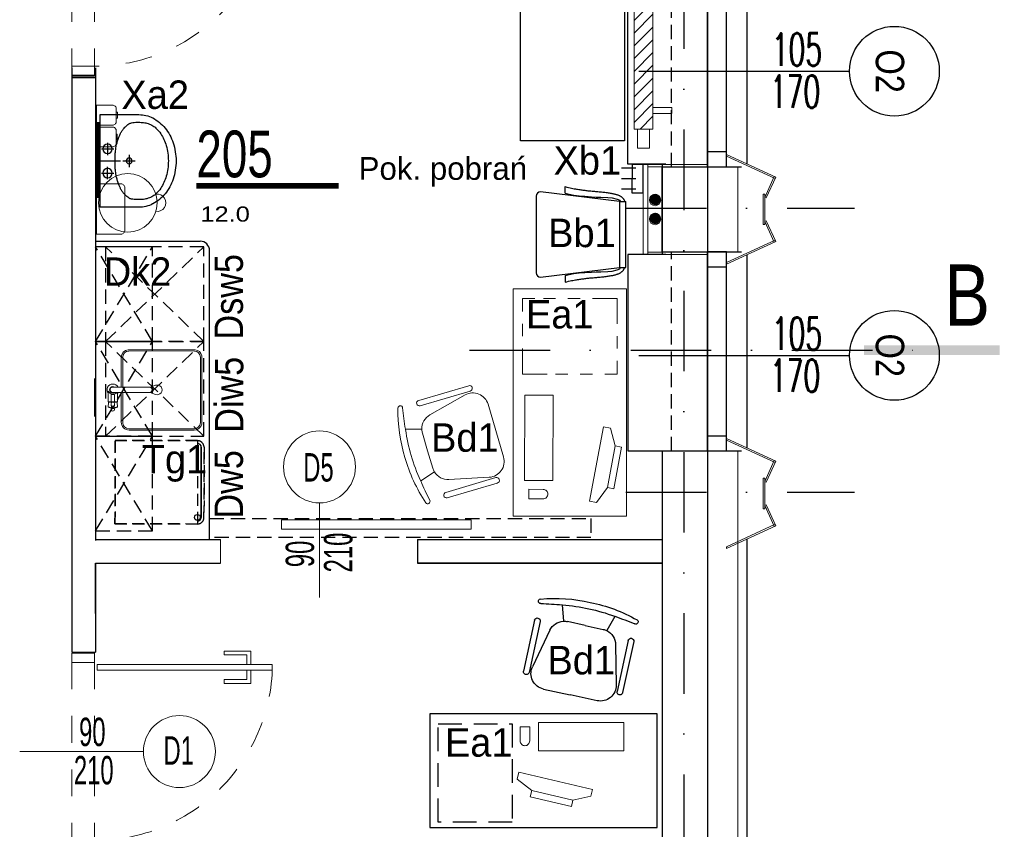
# Model space of a CAD drawing. Header units: millimetres. Extents: x 14495 to 271441, y -21035 to 2232.
# Tile 180 of 227: x 87699 to 88219, y -3512 to -3085. Entities that reach past the tile are written whole.
import ezdxf
from ezdxf.enums import TextEntityAlignment as Align

# ---------------------------------------------------------------- set-up
doc = ezdxf.new("R2010")
doc.units = ezdxf.units.MM
for name, pattern in [('0921-PX-TE-20-60$0$0921-X-AR-20-00-FA$0$DASHED2', [0.375, 0.25, -0.125]), ('0921-X-AR-20-00-FA$0$DASHED2', [0.375, 0.25, -0.125]), ('DASHDOT', [1, 0.5, -0.25, 0, -0.25]), ('DASHED', [28.222222, 14.111111, -14.111111]), ('HIDDENX2', [0.75, 0.5, -0.25]), ('KRESKOWA2', [0.375, 0.25, -0.125])]:
    doc.linetypes.add(name, pattern=pattern)
for name, color, linetype in [('-- TECH  SYMBOLE', 1, 'Continuous'), ('-- TECH WYPOSAŻENIE', 2, 'Continuous'), ('-TECH SANITARNA', 1, 'Continuous'), ('-TECH Wyp-meble', 1, 'Continuous'), ('_1_cienkie', 251, 'Continuous'), ('_urządzenia_sanit', 1, 'Continuous'), ('a-bloki-drzwi', 52, 'Continuous'), ('a-cienka', 8, 'Continuous'), ('A-POW-NR', 1, 'Continuous'), ('A_bloki-drzwi', 1, 'Continuous'), ('A_BLOKI_KÓŁKO', 1, 'Continuous'), ('A_BLOKI_OPIS', 1, 'Continuous'), ('A_grzejniki', 34, 'Continuous'), ('A_L przerywana', 251, 'HIDDENX2'), ('A_L_CIENSZA', 9, 'Continuous'), ('A_Lwidok', 1, 'Continuous'), ('A_okładzina HPL', 37, 'Continuous'), ('A_OSIE', 252, 'DASHDOT'), ('A_PROJEKTOWANE', 3, 'Continuous'), ('A_SC_DZIAlOWE', 4, 'Continuous'), ('SC-PROJEKT', 3, 'Continuous'), ('TECH Meble', 1, 'Continuous'), ('TECH Sprzęt', 1, 'Continuous')]:
    doc.layers.add(name, color=color, linetype=linetype)
for name, color, linetype, lineweight in [('0-c.o.-grzejniki', 34, 'Continuous', 9), ('03', 2, 'Continuous', 13), ('A-DOOR-IDEN', 1, 'Continuous', 18), ('A_L_CIENKA', 251, 'Continuous', 5), ('A_obudowy G-K', 31, 'Continuous', 0), ('A_solid', 252, 'Continuous', 0), ('A_Stolarka_drzwi', 1, 'Continuous', 9), ('M_drzwi', 1, 'Continuous', 5), ('P-SANR-FIXT', 2, 'Continuous', 9), ('SAN_Przewody powrotne CO na rzucie', 180, 'Continuous', 40), ('SAN_Przewody zasilające CO na rzucie', 20, 'Continuous', 40), ('TECH Wyp-meble', 1, 'Continuous', 15)]:
    doc.layers.add(name, color=color, linetype=linetype, lineweight=lineweight)
doc.layers.add('A-POW', color=2, linetype='Continuous', plot=False)
doc.styles.add('arial-tab', font='arial.ttf')
doc.styles.add('ARIAL1_2', font='arial.ttf', dxfattribs={"width": 1.2})
doc.styles.add('arialce', font='ARIALN.TTF')
doc.styles.add('cent', font='swissel.ttf')
doc.styles.add('cg', font='GOTHIC.TTF')
doc.styles.add('ROMANS', font='romans', dxfattribs={"width": 0.6})
doc.styles.add('switz721ltexbt', font='swissel.ttf')

# ---------------------------------------------------------------- blocks, each defined once
blk = doc.blocks.new('OSS2')
at = {"linetype": 'Continuous', "const_width": 5}
blk.add_lwpolyline([(-71.57, 0), (0, 0)], dxfattribs=at)
at = {"style": 'cent'}
blk.add_attdef('01', (-80.01, 12.93), '', height=32.4, dxfattribs=at)
blk = doc.blocks.new('DRZWI Z OSCIEZNICA NIEOKALAJACA 90')
at = {"linetype": 'DASHED'}
for p, q in [((-12, 5), (-12, 99)), ((0, 5), (0, 99))]:
    blk.add_line(p, q, dxfattribs=at)
at = {"ltscale": 0.05}
blk.add_line((-39.5, 52), (25.59, 52), dxfattribs=at)
for points in [[(-12, 99), (-12, 104), (0, 104), (0, 99)], [(93.91, 9.01), (1.43, 9.01), (1.43, 6.01), (93.91, 6.01)], [(-12, 0), (-12, 5), (0, 5), (0, 0)]]:
    blk.add_lwpolyline(points, close=True)
for points in [[(82.48, 9.01), (82.48, 16.01), (68.48, 16.01), (68.48, 14.01), (80.48, 14.01), (80.48, 9.01)], [(82.48, 6.01), (82.48, -0.99), (68.48, -0.99), (68.48, 1.01), (80.48, 1.01), (80.48, 6.01)]]:
    blk.add_lwpolyline(points)
at = {"linetype": 'DASHED'}
blk.add_arc((0, 5), 94, 2.4475, 90, dxfattribs=at)
blk = doc.blocks.new('fghsdx')
at = {"lineweight": 0}
for p, q in [((-37.08, -19.4), (-25.08, 6.6)), ((-36.19, -19.4), (-24.35, 6.26)), ((-14.42, 0.8), (-25.41, 5.87)), ((-14.08, 1.53), (-25.08, 6.6)), ((-2.07, 1.53), (8.92, 6.6)), ((-1.73, 0.8), (9.26, 5.87)), ((20.04, -19.4), (8.2, 6.26)), ((20.92, -19.4), (8.92, 6.6)), ((-16.15, 0.8), (0, 0.8)), ((-16.15, 0.8), (-16.15, 0)), ((-16.15, 0), (0, 0)), ((-14.42, 0.8), (-14.08, 1.53)), ((-1.73, 0.8), (-2.07, 1.53)), ((0, 0.8), (0, 0)), ((-37.08, -19.4), (-36.19, -19.4)), ((20.92, -19.4), (20.04, -19.4))]:
    blk.add_line(p, q, dxfattribs=at)
blk = doc.blocks.new('HJTS')
at = {"color": 8}
blk.add_line((0, 0), (0, 111.34), dxfattribs=at)
at = {"layer": 'A_BLOKI_KÓŁKO', "ltscale": 0.04}
blk.add_circle((0, 135.04), 23.7, dxfattribs=at)
at = {"layer": 'A_BLOKI_OPIS', "style": 'ROMANS'}
for tag, height, width, p in [('O', 20.59, 0.5, (-0.05, 135.67)), ('100', 17.16, 0.6, (-11.49, 86.54)), ('200', 17.16, 0.6, (10.76, 86.54))]:
    blk.add_attdef(tag, text='', height=height, rotation=90, dxfattribs=dict(at, width=width)).set_placement(p, align=Align.MIDDLE)
blk = doc.blocks.new('SSCVCFDSS')
blk.add_line((0, 50.02), (0, 0))
blk.add_circle((0, -19), 19)
at = {"style": 'ROMANS', "text_generation_flag": 4, "width": 0.6}
blk.add_attdef('FD1-8', text='', height=13, rotation=270, dxfattribs=at).set_placement((6.15, 55.19), align=Align.RIGHT)
for tag, p in [('200', (8.16, 25.47)), ('90', (-8.71, 25.47))]:
    blk.add_attdef(tag, text='', height=13, rotation=270, dxfattribs=at).set_placement(p, align=Align.MIDDLE)
blk.add_attdef('AL6C', text='', height=13, dxfattribs=at).set_placement((-0.56, -18.64), align=Align.MIDDLE)
blk = doc.blocks.new('umywalka')
at = {"layer": '_urządzenia_sanit', "color": 2, "linetype": 'Continuous'}
for p, q in [((331482.45, 871398.51), (331462.04, 871398.51)), ((331462.04, 871398.51), (331462.04, 871349.58)), ((331465.93, 871383.65), (331465.93, 871377.19)), ((331462.7, 871380.42), (331469.16, 871380.42)), ((331460.8, 871374.04), (331472.71, 871374.04)), ((331474.04, 871374.04), (331480.5, 871374.04)), ((331477.27, 871370.82), (331477.27, 871377.27)), ((331462.7, 871367.67), (331469.16, 871367.67)), ((331465.93, 871364.44), (331465.93, 871370.9)), ((331462.04, 871349.58), (331482.45, 871349.58))]:
    blk.add_line(p, q, dxfattribs=at)
for centre, radius in [((331465.93, 871380.42), 2.5), ((331477.27, 871374.04), 1.5), ((331465.93, 871367.67), 2.5)]:
    blk.add_circle(centre, radius, dxfattribs=at)
for centre, radius, start, end in [((331482.45, 871382.64), 15.87, 62.6911, 90), ((331483.15, 871384.46), 10.92, 123.1945, 130.0998), ((331479.37, 871390.23), 4.02, 111.7985, 123.1945), ((331479.17, 871390.73), 3.48, 101.2008, 111.7985), ((331482.2, 871375.47), 19.04, 96.6753, 101.2008), ((331481.63, 871380.31), 14.16, 90.0044, 96.6753), ((331481.63, 871356.57), 37.9, 85.928, 90.0044), ((331483.49, 871382.66), 11.75, 74.208, 85.928), ((331482.48, 871379.1), 15.45, 63.9928, 74.208), ((331480.31, 871378.49), 20.54, 38.7372, 62.6911), ((331501.13, 871375.75), 31.17, 156.6022, 159.7511), ((331481.83, 871384.1), 10.15, 148.384, 156.6022), ((331485.96, 871381.56), 14.99, 141.6243, 148.384), ((331483.43, 871383.56), 11.77, 135.4467, 141.6243), ((331486.24, 871380.79), 15.71, 130.0998, 135.4467), ((331485.42, 871385.12), 8.75, 46.1924, 63.9928), ((331478.68, 871378.1), 18.48, 33.9688, 46.1924), ((331476.09, 871376.35), 21.61, 24.7806, 33.9688), ((331476.95, 871375.8), 24.84, 18.3811, 38.7372), ((331540.18, 871362.69), 72.36, 162.3793, 163.9666), ((331513.86, 871371.05), 44.74, 159.7511, 162.3793), ((331475.72, 871376.18), 22.01, 15.6775, 24.7806), ((331471.67, 871374.04), 30.41, 0, 18.3811), ((331496.08, 871375.82), 26.18, 173.7185, 177.7403), ((331844.52, 871337.47), 376.71, 173.2621, 173.7185), ((331473.33, 871381.32), 2.94, 168.0964, 173.2621), ((331480.91, 871379.72), 10.69, 163.9666, 168.0964), ((331468.42, 871374.13), 29.6, 7.7962, 15.6775), ((331467.78, 871374.04), 30.24, 0, 7.7962), ((331531.1, 871374.44), 61.22, 177.7403, 180.3698), ((331531.1, 871373.65), 61.22, 179.6302, 182.2597), ((331467.78, 871374.04), 30.24, 352.2038, 0), ((331471.67, 871374.04), 30.41, 341.6189, 0), ((331496.08, 871372.27), 26.18, 182.2597, 186.2815), ((331844.52, 871410.62), 376.71, 186.2815, 186.7379), ((331468.42, 871373.96), 29.6, 344.3225, 352.2038), ((331473.33, 871366.77), 2.94, 186.7379, 191.9036), ((331480.91, 871368.37), 10.69, 191.9036, 196.0334), ((331540.18, 871385.4), 72.36, 196.0334, 197.6207), ((331513.86, 871377.04), 44.74, 197.6207, 200.2489), ((331476.09, 871371.74), 21.61, 326.0312, 335.2194), ((331475.72, 871371.91), 22.01, 335.2194, 344.3225), ((331476.95, 871372.29), 24.84, 321.2628, 341.6189), ((331501.13, 871372.34), 31.17, 200.2489, 203.3978), ((331481.83, 871363.99), 10.15, 203.3978, 211.616), ((331485.96, 871366.53), 14.99, 211.616, 218.3757), ((331483.43, 871364.53), 11.77, 218.3757, 224.5533), ((331478.68, 871369.99), 18.48, 313.8076, 326.0312), ((331486.24, 871367.3), 15.71, 224.5533, 229.9002), ((331483.15, 871363.63), 10.92, 229.9002, 236.8055), ((331479.37, 871357.86), 4.02, 236.8055, 248.2015), ((331479.17, 871357.36), 3.48, 248.2015, 258.7992), ((331482.2, 871372.62), 19.04, 258.7992, 263.3247), ((331481.63, 871367.78), 14.16, 263.3247, 269.9956), ((331481.63, 871391.52), 37.9, 269.9956, 274.072), ((331483.49, 871365.43), 11.75, 274.072, 285.792), ((331482.48, 871368.99), 15.45, 285.792, 296.0072), ((331485.42, 871362.97), 8.75, 296.0072, 313.8076), ((331480.31, 871369.6), 20.54, 297.3089, 321.2628), ((331482.45, 871365.45), 15.87, 270, 297.3089)]:
    blk.add_arc(centre, radius, start, end, dxfattribs=at)
blk = doc.blocks.new('Sink-Top_Mount-Kitchen-All_in_One-KOHLER-Verse-K-RH28176 - NA-Stainless Steel-2198421-PW_K0')
at = {"layer": 'P-SANR-FIXT'}
for p, q in [((1.9, 28.2), (0.66, 28.2)), ((6.2, 28.2), (1.9, 28.2)), ((6.2, 28.2), (1.9, 28.2)), ((2.75, 26.59), (6.2, 26.59)), ((6.26, 28.04), (6.26, 28.14)), ((6.26, 28.04), (6.26, 28.14)), ((6.56, 27.9), (6.26, 28.04)), ((6.26, 28.04), (6.56, 27.9)), ((6.26, 23.44), (6.26, 28.04)), ((6.56, 28.04), (6.56, 27.9)), ((6.56, 27.9), (6.56, 28.04)), ((6.56, 23.58), (6.56, 27.9)), ((9.05, 28.14), (6.61, 28.1)), ((6.61, 28.1), (9.05, 28.14)), ((8.67, 25.31), (8.67, 26.18)), ((9.54, 26.51), (8.89, 26.39)), ((10.27, 26.63), (9.54, 26.51)), ((10.27, 26.63), (9.54, 26.51)), ((9.81, 26.38), (9.81, 25.09)), ((9.88, 26.5), (10.14, 26.61)), ((-17.09, 21.31), (-1.4, 21.31)), ((-1.4, 22.98), (-1.4, 25.74)), ((-1.4, 22.98), (-1.4, 5.99)), ((1.41, 22.98), (1.41, 25.63)), ((1.41, 5.98), (1.41, 22.98)), ((1.41, 21.31), (17.09, 21.31)), ((1.9, 23.29), (6.2, 23.29)), ((2.75, 24.89), (6.2, 24.89)), ((6.26, 23.44), (6.56, 23.58)), ((6.26, 23.35), (6.26, 23.44)), ((6.56, 23.58), (6.56, 23.44)), ((6.61, 23.39), (9.05, 23.35)), ((9.54, 24.98), (8.89, 25.09)), ((9.54, 24.98), (10.36, 24.84)), ((10.36, 24.84), (9.54, 24.98)), ((9.88, 24.98), (10.14, 24.87)), ((-21.21, 17.66), (-21.21, -17.66)), ((-20.52, 17.32), (-20.52, -17.32)), ((-17.34, 20.49), (-1.4, 20.49)), ((17.34, 20.49), (1.41, 20.49)), ((20.52, 17.32), (20.52, -17.32)), ((21.24, 17.15), (21.24, -17.15)), ((-1.4, 5.99), (-2.41, 3.21)), ((2.41, 3.21), (1.41, 5.98)), ((-17.34, -20.49), (17.34, -20.49)), ((-18.02, -21.2), (18.02, -21.2))]:
    blk.add_line(p, q, dxfattribs=at)
for centre, radius, start, end in [((0.01, 25.74), 3.1, 52.3561, 242.9065), ((0.01, 25.74), 3.1, 52.3561, 242.9065), ((0.01, 25.74), 1.74, 323.2478, 215.9549), ((0, 25.74), 1.41, 355.4368, 180), ((-0.19, 25.74), 2.6, 307.8866, 70.8028), ((6.2, 28.14), 0.0595, 0, 90), ((6.2, 28.14), 0.0595, 0, 90), ((6.06, 26.46), 0.196, 346.1171, 44.3003), ((6.62, 28.04), 0.0568, 91.0001, 180), ((6.62, 28.04), 0.0568, 91.0001, 180), ((6.79, 26.34), 0.228, 139.824, 187.5734), ((23.03, -242.25), 269.24, 93.1404, 93.4966), ((8.81, 26.2), 0.15, 130.7216, 188.3589), ((8.95, 26.03), 0.364, 100, 130.7216), ((9.96, 26.38), 0.142, 121.5021, 180), ((10.35, 25.74), 0.9, 270.5499, 95.556), ((10.35, 25.74), 0.9, 270.5499, 95.556), ((-17.09, 17.15), 4.16, 90, 173.0533), ((0.01, 25.74), 3.1, 296.7952, 307.6439), ((6.06, 25.03), 0.196, 315.6997, 13.8829), ((6.2, 23.35), 0.0595, 270, 360), ((6.79, 25.14), 0.228, 172.4266, 220.176), ((6.62, 23.44), 0.0568, 180, 268.9999), ((8.01, 34.63), 9.74, 261.7524, 271.6107), ((8.81, 25.29), 0.15, 171.6411, 229.2784), ((8.95, 25.45), 0.364, 229.2784, 260), ((9.93, 25.09), 0.12, 180, 244.398), ((17.09, 17.15), 4.16, 360, 90), ((-17.34, 17.32), 3.17, 90, 180), ((17.34, 17.32), 3.17, 0, 90), ((0, 2.33), 2.57, 160, 20), ((-17.09, -17.15), 4.16, 186.9467, 257.0598), ((-17.34, -17.32), 3.18, 180, 270), ((17.34, -17.32), 3.17, 270, 360), ((17.09, -17.15), 4.16, 282.9402, 0)]:
    blk.add_arc(centre, radius, start, end, dxfattribs=at)
for centre, major_axis, ratio, start_param, end_param in [((9.04, 25.73), (0, 2.42), 0.113203, 5.594218, 6.231005), ((0, 5.79), (1.41, 0), 0.945181, 2.930002, 6.494496), ((0, 6.35), (1.41, 0), 0.941223, 3.210567, 6.283185)]:
    blk.add_ellipse(centre, major_axis=major_axis, ratio=ratio, start_param=start_param, end_param=end_param, dxfattribs=at)
for points, knots in [([(2.45, 25.74), (2.45, 25.78), (2.45, 25.86), (2.46, 25.96), (2.47, 26.05), (2.47, 26.11), (2.48, 26.16), (2.49, 26.2), (2.49, 26.23), (2.5, 26.26), (2.51, 26.3), (2.52, 26.35), (2.54, 26.39), (2.55, 26.43), (2.57, 26.45), (2.59, 26.47), (2.61, 26.5), (2.65, 26.53), (2.69, 26.57), (2.73, 26.58), (2.75, 26.59)], [0, 0, 0, 0, 0.125, 0.25, 0.3125, 0.375, 0.4375, 0.46875, 0.5, 0.53125, 0.5625, 0.625, 0.6875, 0.71875, 0.75, 0.78125, 0.8125, 0.875, 0.9375, 1, 1, 1, 1]), ([(8.28, 26.59), (8.3, 26.58), (8.34, 26.56), (8.39, 26.53), (8.42, 26.5), (8.44, 26.47), (8.46, 26.45), (8.47, 26.42), (8.48, 26.39), (8.5, 26.34), (8.51, 26.29), (8.52, 26.25), (8.52, 26.22), (8.53, 26.19), (8.54, 26.15), (8.54, 26.1), (8.55, 26.04), (8.55, 25.96), (8.56, 25.86), (8.56, 25.78), (8.56, 25.74)], [-1, -1, -1, -1, -0.9375, -0.875, -0.8125, -0.78125, -0.75, -0.71875, -0.6875, -0.625, -0.5625, -0.53125, -0.5, -0.46875, -0.4375, -0.375, -0.3125, -0.25, -0.125, 0, 0, 0, 0]), ([(9.54, 26.51), (9.53, 26.56), (9.5, 26.67), (9.46, 26.79), (9.43, 26.89), (9.41, 26.96), (9.38, 27.03), (9.36, 27.09), (9.35, 27.14), (9.33, 27.18), (9.31, 27.24), (9.29, 27.3), (9.27, 27.36), (9.25, 27.42), (9.23, 27.5), (9.22, 27.55), (9.21, 27.59)], [0, 0, 0, 0, 0.125, 0.25, 0.3125, 0.375, 0.4375, 0.5, 0.53125, 0.5625, 0.625, 0.6875, 0.75, 0.8125, 0.875, 1, 1, 1, 1]), ([(2.45, 25.74), (2.45, 25.7), (2.45, 25.62), (2.46, 25.52), (2.47, 25.44), (2.47, 25.38), (2.48, 25.33), (2.49, 25.29), (2.49, 25.26), (2.5, 25.23), (2.51, 25.19), (2.52, 25.14), (2.54, 25.09), (2.55, 25.06), (2.57, 25.03), (2.59, 25.01), (2.61, 24.98), (2.65, 24.95), (2.69, 24.92), (2.73, 24.9), (2.75, 24.89)], [0, 0, 0, 0, 0.125, 0.25, 0.3125, 0.375, 0.4375, 0.46875, 0.5, 0.53125, 0.5625, 0.625, 0.6875, 0.71875, 0.75, 0.78125, 0.8125, 0.875, 0.9375, 1, 1, 1, 1]), ([(8.28, 24.9), (8.3, 24.9), (8.34, 24.92), (8.39, 24.95), (8.42, 24.99), (8.44, 25.01), (8.46, 25.04), (8.47, 25.06), (8.48, 25.09), (8.5, 25.14), (8.51, 25.19), (8.52, 25.23), (8.52, 25.26), (8.53, 25.29), (8.54, 25.33), (8.54, 25.38), (8.55, 25.44), (8.55, 25.52), (8.56, 25.62), (8.56, 25.7), (8.56, 25.74)], [-1, -1, -1, -1, -0.9375, -0.875, -0.8125, -0.78125, -0.75, -0.71875, -0.6875, -0.625, -0.5625, -0.53125, -0.5, -0.46875, -0.4375, -0.375, -0.3125, -0.25, -0.125, 0, 0, 0, 0]), ([(9.21, 23.89), (9.22, 23.93), (9.23, 23.98), (9.25, 24.06), (9.27, 24.12), (9.29, 24.18), (9.31, 24.25), (9.33, 24.3), (9.35, 24.35), (9.36, 24.39), (9.38, 24.45), (9.41, 24.52), (9.43, 24.59), (9.46, 24.69), (9.5, 24.82), (9.53, 24.92), (9.54, 24.98)], [0, 0, 0, 0, 0.125, 0.1875, 0.25, 0.3125, 0.375, 0.4375, 0.46875, 0.5, 0.5625, 0.625, 0.6875, 0.75, 0.875, 1, 1, 1, 1])]:
    blk.add_open_spline(points, degree=3, knots=knots, dxfattribs=at)
for points in [[(9.21, 27.59), (9.21, 27.64), (9.19, 27.73), (9.17, 27.84), (9.15, 27.94), (9.13, 28.02), (9.1, 28.08), (9.08, 28.12), (9.06, 28.13), (9.05, 28.14)], [(9.54, 26.51), (9.51, 26.65), (9.43, 26.92), (9.29, 27.29), (9.23, 27.49), (9.21, 27.59)], [(9.05, 23.35), (9.06, 23.35), (9.08, 23.36), (9.1, 23.4), (9.13, 23.47), (9.15, 23.54), (9.17, 23.64), (9.19, 23.76), (9.21, 23.85), (9.21, 23.89)], [(9.54, 24.98), (9.51, 24.83), (9.43, 24.56), (9.29, 24.2), (9.23, 23.99), (9.21, 23.89)]]:
    blk.add_open_spline(points, degree=3, dxfattribs=at)
blk = doc.blocks.new('mjkk')
at = {"layer": '0-c.o.-grzejniki'}
h = blk.add_hatch(dxfattribs=at)
h.set_pattern_fill('ANSI31', color=256, scale=1.5, angle=-90.0161, style=0)
h.set_pattern_definition([(-135.016127, (-172292.014, 132455.0023), (-3.36664804, 3.36854379), [])])
h.paths.add_polyline_path([(-9.98, -80), (-0.01, -80), (0, 0), (-9.98, 0)])
blk.add_lwpolyline([(-9.98, -80), (-9.98, 0), (0, 0), (-0.01, -80)], close=True, dxfattribs=at)
at = {"layer": '0-c.o.-grzejniki', "ltscale": 2}
for points in [[(10.03, -11.37), (10.03, -8.26), (0.02, -8.26), (0.02, -11.37)], [(10.03, -68.63), (10.03, -71.74), (0.02, -71.74), (0.02, -68.63)], [(-1.75, -80), (-1.75, -90), (-8.23, -90), (-8.23, -80)]]:
    blk.add_lwpolyline(points, close=True, dxfattribs=at)
blk = doc.blocks.new('POW')
at = {"const_width": 5}
blk.add_lwpolyline([(125.32, 0), (0, 0)], dxfattribs=at)
at = {"style": 'switz721ltexbt'}
blk.add_attdef('001', (-1.78, 12.35), '', height=41.18, dxfattribs=at)
blk = doc.blocks.new('FOTEL do BIURKA')
at = {"color": 2}
for p, q in [((-14.27, 8.03), (-11.71, -0.26)), ((14.27, 8.03), (11.71, -0.26)), ((0, 0), (-9.66, 0)), ((0, 0), (9.66, 0)), ((-17.78, -6.45), (-22.62, -27.28)), ((17.78, -6.45), (22.62, -27.28)), ((-14.51, -37.5), (0, -37.5)), ((14.51, -37.5), (0, -37.5))]:
    blk.add_line(p, q, dxfattribs=at)
at = {"color": 2, "ltscale": 0.7}
for p, q in [((-26.79, -2.94), (-26.79, -30.47)), ((-23.79, -2.94), (-23.79, -30.47)), ((23.79, -2.94), (23.79, -30.47)), ((26.79, -2.94), (26.79, -30.47))]:
    blk.add_line(p, q, dxfattribs=at)
at = {"color": 2}
for centre, radius, start, end in [((-1.1, -70.52), 83.02, 89.2376, 107.5114), ((1.1, -70.52), 83.02, 72.4886, 90.7624), ((-25.71, 7.51), 1.21, 108.3082, 283.3685), ((3.38, -145.12), 154.17, 96.5758, 100.77), ((0, -91.36), 100.41, 90, 98.0662), ((0, -91.36), 100.41, 81.9338, 90), ((-3.38, -145.12), 154.17, 79.23, 83.4242), ((25.71, 7.51), 1.21, 256.6315, 71.6918), ((-9.66, -8.33), 8.33, 90, 103.3032), ((9.66, -8.33), 8.33, 76.6968, 90), ((-9.66, -8.33), 8.33, 104.2415, 166.9068), ((9.66, -8.33), 8.33, 13.0932, 75.7585), ((-14.51, -29.17), 8.33, 166.9068, 270), ((14.51, -29.17), 8.33, 270, 13.0932)]:
    blk.add_arc(centre, radius, start, end, dxfattribs=at)
at = {"color": 2, "ltscale": 0.7}
for centre, start, end in [((-25.29, -2.94), 360, 180), ((-25.29, -2.94), 360, 180), ((25.29, -2.94), 0, 180), ((25.29, -2.94), 0, 180), ((-25.29, -30.47), 180, 360), ((25.29, -30.47), 180, 0)]:
    blk.add_arc(centre, 1.5, start, end, dxfattribs=at)
blk = doc.blocks.new('komputer')
at = {"color": 252, "lineweight": 18}
for p, q in [((-39005.35, 1320.85), (-39009.08, 1311.81)), ((-39001.63, 1321.04), (-39005.35, 1320.85)), ((-38999.55, 1281.1), (-39001.63, 1321.04)), ((-39009.08, 1311.81), (-39012.51, 1311.63)), ((-39012.51, 1311.63), (-39011.35, 1289.33)), ((-39009.08, 1311.81), (-39007.92, 1289.51)), ((-39007.92, 1289.51), (-39009.08, 1311.81)), ((-39011.35, 1289.33), (-39007.92, 1289.51)), ((-39007.92, 1289.51), (-39003.27, 1280.9)), ((-39003.27, 1280.9), (-38999.55, 1281.1))]:
    blk.add_line(p, q, dxfattribs=at)
blk.add_lwpolyline([(-38971.81, 1286.74), (-38963.87, 1331.04), (-38978.63, 1333.69), (-38986.57, 1289.39)], close=True, dxfattribs=at)
blk.add_lwpolyline([(-38975.81, 1277.59), (-38974.93, 1282.51), (-38982.31, 1283.83, 0.414214), (-38985.21, 1281.81), (-38985.21, 1281.81, 0.414214), (-38983.19, 1278.91)], format="xyb", close=True, dxfattribs=at)
blk = doc.blocks.new('mała lodówka')
at = {"layer": '-- TECH WYPOSAŻENIE', "color": 2, "linetype": '0921-PX-TE-20-60$0$0921-X-AR-20-00-FA$0$DASHED2', "ltscale": 25}
blk.add_line((-22, 43.5), (22, 43.5), dxfattribs=at)
at = {"layer": '-- TECH WYPOSAŻENIE', "color": 1, "ltscale": 25}
for p, q in [((-18.5, 45.56), (18.5, 45.56)), ((18.5, 45.56), (-18.5, 45.56))]:
    blk.add_line(p, q, dxfattribs=at)
at = {"layer": '-- TECH WYPOSAŻENIE', "color": 2, "linetype": '0921-PX-TE-20-60$0$0921-X-AR-20-00-FA$0$DASHED2', "ltscale": 25}
for points in [[(22, 43.5), (22, 0), (-22, 0), (-22, 43.5, -0.414214), (-18.5, 47), (18.5, 47, -0.414214)], [(-22, 43.5), (-22, 0), (22, 0), (22, 43.5, 0.414214), (18.5, 47), (-18.5, 47, 0.414214)]]:
    blk.add_lwpolyline(points, format="xyb", close=True, dxfattribs=at)
at = {"layer": '-- TECH WYPOSAŻENIE', "color": 1, "ltscale": 25}
blk.add_circle((18.5, 43.5), 1.54, dxfattribs=at)
for centre, start, end in [((-18.5, 43.5), 90, 180), ((-18.5, 43.5), 90.0008, 180.0008), ((18.5, 43.5), 360, 90), ((18.5, 43.5), 0.0008, 90.0008)]:
    blk.add_arc(centre, 2.06, start, end, dxfattribs=at)
blk = doc.blocks.new('wieszak krótki')
at = {"color": 2, "linetype": 'Continuous'}
for p, q in [((-1.58, 19.5), (-9.16, 19.5)), ((-1.58, 14), (-9.16, 14)), ((-1.58, 8.5), (-9.16, 8.5))]:
    blk.add_line(p, q, dxfattribs=at)
blk.add_lwpolyline([(-3.68, 6.5), (-3.68, 21.5), (2.21, 21.5), (2.21, 6.5)], close=True, dxfattribs=at)
blk = doc.blocks.new('KOZETKA')
at = {"color": 1}
blk.add_line((26.88, 46.42), (26.88, -8.58), dxfattribs=at)
at = {"color": 2}
blk.add_lwpolyline([(-17.89, -8.58), (170.11, -8.58), (170.11, 46.42), (-17.89, 46.42)], close=True, dxfattribs=at)
blk = doc.blocks.new('BIUR_LEK_75-120_monit')
at = {"color": 252, "lineweight": 18}
for p, q in [((72.81, 12.19), (112.13, 19.54)), ((112.82, 15.88), (104.9, 10.13)), ((112.13, 19.54), (112.82, 15.88)), ((73.5, 8.53), (72.81, 12.19)), ((82.95, 6.03), (73.5, 8.53)), ((104.9, 10.13), (82.95, 6.03)), ((82.95, 6.03), (104.9, 10.13)), ((83.59, 2.65), (82.95, 6.03)), ((105.53, 6.76), (83.59, 2.65)), ((104.9, 10.13), (105.53, 6.76))]:
    blk.add_line(p, q, dxfattribs=at)
at = {"color": 2, "linetype": 'Continuous'}
blk.add_lwpolyline([(0, 0), (120, 0), (120, 60), (0, 60)], close=True, dxfattribs=at)
at = {"color": 1, "linetype": 'Continuous', "lineweight": 13, "ltscale": 5}
for points in [[(12, 55), (5, 55), (5, 48.5)], [(25, 55), (18.5, 55)], [(45, 42), (45, 55), (31.5, 55)], [(45, 44), (45, 50.5)], [(5, 44), (5, 37.5)], [(45, 31), (45, 37.5)], [(5, 31), (5, 24.5)], [(45, 18), (45, 24.5)], [(5, 18), (5, 5), (18.5, 5)], [(38, 5), (45, 5), (45, 11.5)], [(25, 5), (31.5, 5)]]:
    blk.add_lwpolyline(points, dxfattribs=at)
at = {"color": 252, "lineweight": 18}
blk.add_lwpolyline([(56.1, 53.72), (101.1, 53.93), (101.17, 38.93), (56.17, 38.72)], close=True, dxfattribs=at)
blk.add_lwpolyline([(110.83, 51.65), (105.83, 51.63), (105.86, 44.13, 0.414214), (108.37, 41.64), (108.37, 41.64, 0.414214), (110.86, 44.16)], format="xyb", close=True, dxfattribs=at)
blk = doc.blocks.new('krzesło')
at = {"color": 2, "ltscale": 0.1}
for p, q in [((3434.79, -4346.03), (3394.29, -4346.03)), ((3392.04, -4348.28), (3397.14, -4389.9)), ((3431.95, -4389.9), (3437.04, -4348.28)), ((3392.77, -4361.22), (3389.26, -4361.22)), ((3436.3, -4361.22), (3439.81, -4361.22)), ((3431.94, -4389.9), (3397.13, -4389.9)), ((3397.13, -4389.9), (3397.13, -4393.28)), ((3397.13, -4393.28), (3431.94, -4393.28)), ((3431.94, -4389.9), (3431.94, -4393.28))]:
    blk.add_line(p, q, dxfattribs=at)
for points in [[(3389.26, -4361.22), (3389.54, -4362.19), (3389.78, -4363.08), (3389.98, -4363.91), (3390.15, -4364.67), (3390.28, -4365.37), (3390.4, -4366.04), (3390.5, -4366.66), (3390.6, -4367.26), (3390.69, -4367.84), (3390.78, -4368.4), (3390.86, -4368.95), (3390.95, -4369.49), (3391.03, -4370.02), (3391.1, -4370.55), (3391.18, -4371.08), (3391.25, -4371.61), (3391.31, -4372.14), (3391.37, -4372.68), (3391.43, -4373.22), (3391.49, -4373.78), (3391.54, -4374.34), (3391.59, -4374.91), (3391.64, -4375.49), (3391.69, -4376.09), (3391.74, -4376.69), (3391.79, -4377.31), (3391.85, -4377.94), (3391.9, -4378.57), (3391.96, -4379.2), (3392.01, -4379.83), (3392.07, -4380.46), (3392.14, -4381.08), (3392.21, -4381.69), (3392.28, -4382.3), (3392.36, -4382.89), (3392.44, -4383.46), (3392.52, -4384.01), (3392.6, -4384.54), (3392.68, -4385.05), (3392.77, -4385.53), (3392.85, -4385.99), (3392.93, -4386.42), (3393.02, -4386.82), (3393.11, -4387.2), (3393.2, -4387.56), (3393.29, -4387.91), (3393.38, -4388.24), (3393.48, -4388.55), (3393.58, -4388.85), (3393.69, -4389.15), (3393.8, -4389.43), (3393.92, -4389.7), (3394.04, -4389.96), (3394.17, -4390.21), (3394.3, -4390.44), (3394.44, -4390.67), (3394.59, -4390.89), (3394.74, -4391.09), (3394.89, -4391.28), (3395.05, -4391.46), (3395.21, -4391.63), (3395.37, -4391.78), (3395.53, -4391.92), (3395.69, -4392.04), (3395.85, -4392.15), (3396.01, -4392.24), (3396.17, -4392.33), (3396.34, -4392.41), (3396.52, -4392.48), (3396.71, -4392.56), (3396.91, -4392.63), (3397.13, -4392.72)], [(3392.77, -4361.22), (3393.3, -4363.36), (3393.84, -4365.76), (3394.24, -4368.59), (3394.38, -4371.7), (3394.64, -4375.1), (3394.78, -4377.64), (3394.78, -4380.04), (3395.05, -4383.72), (3395.18, -4386.12), (3395.85, -4388.67), (3396.39, -4390.08), (3397.13, -4390.47)], [(3436.3, -4361.22), (3435.77, -4363.36), (3435.23, -4365.76), (3434.83, -4368.59), (3434.69, -4371.7), (3434.43, -4375.1), (3434.29, -4377.64), (3434.29, -4380.04), (3434.02, -4383.72), (3433.89, -4386.12), (3433.22, -4388.67), (3432.68, -4390.08), (3431.94, -4390.47)], [(3439.81, -4361.22), (3439.53, -4362.19), (3439.29, -4363.08), (3439.09, -4363.91), (3438.92, -4364.67), (3438.79, -4365.37), (3438.67, -4366.04), (3438.57, -4366.66), (3438.47, -4367.26), (3438.38, -4367.84), (3438.29, -4368.4), (3438.21, -4368.95), (3438.12, -4369.49), (3438.04, -4370.02), (3437.97, -4370.55), (3437.89, -4371.08), (3437.82, -4371.61), (3437.76, -4372.14), (3437.7, -4372.68), (3437.64, -4373.22), (3437.58, -4373.78), (3437.53, -4374.34), (3437.48, -4374.91), (3437.43, -4375.49), (3437.38, -4376.09), (3437.33, -4376.69), (3437.27, -4377.31), (3437.22, -4377.94), (3437.17, -4378.57), (3437.11, -4379.2), (3437.06, -4379.83), (3436.99, -4380.46), (3436.93, -4381.08), (3436.86, -4381.69), (3436.79, -4382.3), (3436.71, -4382.89), (3436.63, -4383.46), (3436.55, -4384.01), (3436.47, -4384.54), (3436.39, -4385.05), (3436.3, -4385.53), (3436.22, -4385.99), (3436.14, -4386.42), (3436.05, -4386.82), (3435.96, -4387.2), (3435.87, -4387.56), (3435.78, -4387.91), (3435.69, -4388.24), (3435.59, -4388.55), (3435.49, -4388.85), (3435.38, -4389.15), (3435.27, -4389.43), (3435.15, -4389.7), (3435.03, -4389.96), (3434.9, -4390.21), (3434.77, -4390.44), (3434.63, -4390.67), (3434.48, -4390.89), (3434.33, -4391.09), (3434.18, -4391.28), (3434.02, -4391.46), (3433.86, -4391.63), (3433.7, -4391.78), (3433.54, -4391.92), (3433.38, -4392.04), (3433.22, -4392.15), (3433.06, -4392.24), (3432.9, -4392.33), (3432.73, -4392.41), (3432.55, -4392.48), (3432.36, -4392.56), (3432.16, -4392.63), (3431.94, -4392.72)]]:
    blk.add_lwpolyline(points, dxfattribs=at)
for centre, start, end in [((3394.29, -4348.28), 90, 180), ((3434.79, -4348.28), 0, 90)]:
    blk.add_arc(centre, 2.25, start, end, dxfattribs=at)
blk = doc.blocks.new('krzesełko')
at = {"layer": 'TECH Meble'}
blk.add_blockref('krzesło', (-3414.54, 4393.28), dxfattribs=at)

msp = doc.modelspace()

# ---------------------------------------------------------------- hatches: boundary and pattern name
at = {"layer": 'SAN_Przewody powrotne CO na rzucie', "lineweight": 13}
msp.add_hatch(color=256, dxfattribs=at).paths.add_polyline_path([(88034.67, -3176.69, 1), (88034.67, -3182.69, 1)])
at = {"layer": 'SAN_Przewody zasilające CO na rzucie', "lineweight": 13}
msp.add_hatch(color=256, dxfattribs=at).paths.add_polyline_path([(88034.67, -3186.69, 1), (88034.67, -3192.69, 1)])

# ---------------------------------------------------------------- linework, layer by layer
at = {"layer": '-- TECH WYPOSAŻENIE', "color": 1, "linetype": 'KRESKOWA2', "ltscale": 30}
for p, q in [((87769.11, -3254.66), (87739.07, -3204.69)), ((87739.11, -3254.68), (87769.11, -3204.68)), ((87769.11, -3304.66), (87739.07, -3254.69)), ((87739.11, -3304.68), (87769.11, -3254.68)), ((87769.11, -3354.66), (87739.07, -3304.69)), ((87739.11, -3354.68), (87769.11, -3304.68))]:
    msp.add_line(p, q, dxfattribs=at)
at = {"layer": '-- TECH WYPOSAŻENIE', "color": 252, "linetype": 'KRESKOWA2', "ltscale": 30}
for p, q in [((87744.34, -3254.67), (87796.35, -3204.7)), ((87796.34, -3254.69), (87744.36, -3204.66)), ((87744.34, -3304.65), (87796.35, -3254.69)), ((87796.34, -3304.67), (87744.36, -3254.64))]:
    msp.add_line(p, q, dxfattribs=at)
at = {"layer": '-- TECH WYPOSAŻENIE', "color": 1, "linetype": 'KRESKOWA2', "ltscale": 30}
for points in [[(87739.11, -3254.68), (87769.11, -3254.68), (87769.11, -3204.68), (87739.11, -3204.68)], [(87739.11, -3304.68), (87769.11, -3304.68), (87769.11, -3254.68), (87739.11, -3254.68)], [(87739.11, -3354.68), (87769.11, -3354.68), (87769.11, -3304.68), (87739.11, -3304.68)]]:
    msp.add_lwpolyline(points, close=True, dxfattribs=at)
at = {"layer": '-- TECH WYPOSAŻENIE', "color": 252, "linetype": 'KRESKOWA2', "ltscale": 30}
for points in [[(87744.34, -3254.67), (87796.34, -3254.69), (87796.35, -3204.7), (87744.34, -3204.7)], [(87744.34, -3304.65), (87796.34, -3304.67), (87796.35, -3254.69), (87744.34, -3254.68)]]:
    msp.add_lwpolyline(points, close=True, dxfattribs=at)
at = {"layer": '-- TECH WYPOSAŻENIE', "color": 2}
msp.add_lwpolyline([(87915.61, -3451.26), (87915.61, -3511.26), (88035.61, -3511.26), (88035.61, -3451.26)], close=True, dxfattribs=at)
at = {"layer": '-TECH SANITARNA', "color": 1, "const_width": 2}
msp.add_lwpolyline([(87740.42, -3178.84), (87740.39, -3138.84)], dxfattribs=at)
at = {"layer": '03', "color": 1}
for points in [[(87750.06, -3131.92), (87750.06, -3138.42, -0.414214), (87748.05, -3140.42), (87739.55, -3140.41), (87739.56, -3129.91), (87748.06, -3129.92, -0.414214)], [(87750.05, -3143.43), (87750.05, -3149.93, -0.414214), (87748.05, -3151.92), (87739.55, -3151.92), (87739.55, -3141.42), (87748.05, -3141.42, -0.414214)], [(87754.53, -3173.46), (87754.52, -3195.96, -0.414214), (87752.52, -3197.96), (87739.52, -3197.95), (87739.53, -3171.45), (87752.53, -3171.46, -0.414214)]]:
    msp.add_lwpolyline(points, format="xyb", close=True, dxfattribs=at)
for points in [[(87750.06, -3133.62), (87750.06, -3136.72), (87750.61, -3136.72), (87750.61, -3133.62)], [(87750.05, -3145.13), (87750.05, -3148.23), (87750.6, -3148.23), (87750.6, -3145.13)]]:
    msp.add_lwpolyline(points, close=True, dxfattribs=at)
msp.add_circle((87756.17, -3181.42), 15.5, dxfattribs=at)
msp.add_arc((87771.67, -3181.43), 4.56, 261.5124, 98.4188, dxfattribs=at)
at = {"layer": '_1_cienkie'}
for p, q in [((87726.43, -3114.26), (87738.54, -3114.26)), ((87738.54, -3114.26), (87726.54, -3114.26)), ((87726.43, -3115.26), (87738.54, -3115.26)), ((87738.54, -3115.26), (87726.54, -3115.26))]:
    msp.add_line(p, q, dxfattribs=at)
at = {"layer": 'a-cienka'}
for p, q in [((88062.29, -3162.47), (88080.29, -3162.47)), ((88062.29, -3207.4), (88080.29, -3207.4)), ((88062.29, -3312.47), (88080.29, -3312.47))]:
    msp.add_line(p, q, dxfattribs=at)
at = {"layer": 'A_bloki-drzwi'}
for p, q in [((88062.29, -3162.47), (88062.29, -3057.47)), ((88072.29, -3162.47), (88072.29, -3057.47)), ((88062.29, -3312.47), (88062.29, -3207.47)), ((88072.29, -3312.47), (88072.29, -3207.47))]:
    msp.add_line(p, q, dxfattribs=at)
for points in [[(88072.29, -3162.47), (88072.29, -3154.61), (88062.29, -3154.61), (88062.29, -3162.47)], [(88072.29, -3215.27), (88072.29, -3207.4), (88062.29, -3207.4), (88062.29, -3215.27)], [(88072.29, -3312.47), (88072.29, -3304.61), (88062.29, -3304.61), (88062.29, -3312.47)]]:
    msp.add_lwpolyline(points, close=True, dxfattribs=at)
at = {"layer": 'A_L przerywana', "ltscale": 15}
for p, q in [((88043.29, -3162.47), (88043.29, -3057.4)), ((88043.29, -3312.47), (88043.29, -3207.4))]:
    msp.add_line(p, q, dxfattribs=at)
msp.add_lwpolyline([(87799.33, -3358.16), (87799.33, -3348.11), (88000.7, -3348.11), (88000.7, -3358.16), (87799.33, -3358.16)], dxfattribs=at)
at = {"layer": 'A_L_CIENKA'}
for p, q in [((88038.29, -3162.47), (88038.29, -3161.12)), ((88078.29, -3207.4), (88078.29, -3162.47)), ((88038.29, -3208.67), (88038.29, -3207.4)), ((88078.29, -3812.42), (88078.29, -3312.47))]:
    msp.add_line(p, q, dxfattribs=at)
at = {"layer": 'A_L_CIENSZA', "linetype": 'DASHDOT', "ltscale": 85}
for p, q in [((88019.2, -3184.26), (88139.88, -3184.26)), ((88019.2, -3334.26), (88139.88, -3334.26))]:
    msp.add_line(p, q, dxfattribs=at)
at = {"layer": 'A_Lwidok'}
for points in [[(88040.29, -3161.12), (88020.29, -3161.12), (88020.29, -3057.32), (88040.29, -3057.32)], [(88040.29, -3208.67), (88020.29, -3208.67), (88020.29, -3312.47), (88040.29, -3312.47)]]:
    msp.add_lwpolyline(points, dxfattribs=at)
at = {"layer": 'A_obudowy G-K', "lineweight": 5}
for p, q in [((88028.3, -3161.21), (88062.29, -3161.21)), ((88038.29, -3162.47), (88030.79, -3162.47)), ((88038.29, -3207.47), (88030.79, -3207.47)), ((88028.3, -3208.71), (88062.29, -3208.71))]:
    msp.add_line(p, q, dxfattribs=at)
for points in [[(88028.3, -3208.71), (88028.3, -3161.21)], [(88030.79, -3208.71), (88030.79, -3161.21)]]:
    msp.add_lwpolyline(points, dxfattribs=at)
at = {"layer": 'A_okładzina HPL', "lineweight": 30}
for p, q in [((88083.29, -3160.98), (88083.29, -3058.83)), ((88083.29, -3310.98), (88083.29, -3208.83)), ((88083.29, -3817.26), (88083.29, -3358.83))]:
    msp.add_line(p, q, dxfattribs=at)
at = {"layer": 'A_OSIE', "ltscale": 85}
for p, q in [((88049.79, -1440.81), (88049.79, -4124.68)), ((87936.65, -3259.26), (88186.25, -3259.26))]:
    msp.add_line(p, q, dxfattribs=at)
at = {"layer": 'A_PROJEKTOWANE'}
for p, q in [((88062.29, -2052.26), (88062.29, -3795.76)), ((88038.29, -3161.12), (88038.29, -3208.67)), ((88038.29, -3162.47), (88062.29, -3162.47)), ((88038.29, -3207.4), (88038.29, -3162.47)), ((88038.29, -3207.4), (88062.29, -3207.4)), ((88038.29, -3207.4), (88062.29, -3207.4)), ((88038.29, -3207.4), (88062.29, -3207.4)), ((88049.29, -3207.4), (88062.29, -3207.4)), ((88038.29, -3312.47), (88062.29, -3312.47)), ((88038.29, -3312.47), (88062.29, -3312.47)), ((88038.29, -3312.47), (88038.29, -3771.76)), ((88038.29, -3371.76), (87909.07, -3371.76))]:
    msp.add_line(p, q, dxfattribs=at)
at = {"layer": 'A_SC_DZIAlOWE'}
for p, q in [((87726.43, -3114.26), (87738.43, -3114.26)), ((87726.54, -3110.26), (87726.54, -3418.73)), ((87726.54, -3114.26), (87739.04, -3114.26)), ((87739.04, -3110.26), (87739.04, -3359.26)), ((87726.43, -3115.26), (87738.43, -3115.26)), ((87726.43, -3115.26), (87739.04, -3115.26)), ((87726.54, -3115.26), (87726.54, -3359.76)), ((87739.04, -3115.26), (87739.04, -3359.76)), ((87726.54, -3274.26), (87726.54, -3294.34)), ((87726.54, -3274.26), (87726.54, -3294.34)), ((87738.54, -3274.26), (87738.54, -3294.34)), ((87738.54, -3274.26), (87738.54, -3294.34)), ((87739.04, -3359.26), (87805.07, -3359.26)), ((87909.07, -3359.26), (88038.29, -3359.26)), ((87909.07, -3359.26), (87909.07, -3371.76)), ((87739.04, -3371.76), (87805.07, -3371.76)), ((87739.04, -3371.76), (87739.04, -3418.73)), ((87739.04, -3398.34), (87739.04, -3371.76)), ((87739.04, -3371.76), (87739.04, -3418.73)), ((87909.07, -3371.76), (88038.29, -3371.76)), ((87726.54, -3398.34), (87726.54, -3418.73)), ((87726.54, -3418.73), (87739.04, -3418.73))]:
    msp.add_line(p, q, dxfattribs=at)
at = {"layer": 'A_SC_DZIAlOWE', "color": 4, "linetype": 'Continuous', "lineweight": 0}
msp.add_line((87726.54, -3418.73), (87739.04, -3418.73), dxfattribs=at)
at = {"layer": 'A_solid', "linetype": 'Continuous'}
for p, q in [((87805.07, -3359.26), (87805.07, -3371.76)), ((87909.07, -3359.26), (87909.07, -3371.76))]:
    msp.add_line(p, q, dxfattribs=at)
at = {"layer": 'A_Stolarka_drzwi'}
msp.add_lwpolyline([(87937.38, -3348.77), (87837.38, -3348.77), (87837.38, -3353.77), (87937.38, -3353.77), (87937.38, -3348.77)], dxfattribs=at)
at = {"layer": 'SAN_Przewody powrotne CO na rzucie', "lineweight": 13}
msp.add_circle((88034.56, -3179.99), 3, dxfattribs=at)
at = {"layer": 'SAN_Przewody zasilające CO na rzucie', "lineweight": 13}
msp.add_circle((88034.56, -3189.99), 3, dxfattribs=at)
at = {"layer": 'SC-PROJEKT', "color": 2, "linetype": 'Continuous', "lineweight": -3}
for p, q in [((87739.04, -3201.67), (87794.33, -3201.69)), ((87799.33, -3359.26), (87799.33, -3206.69))]:
    msp.add_line(p, q, dxfattribs=at)
msp.add_arc((87794.33, -3206.69), 5, 359.9818, 89.98, dxfattribs=at)
at = {"layer": 'TECH Sprzęt', "color": 8, "linetype": '0921-X-AR-20-00-FA$0$DASHED2', "lineweight": -3, "ltscale": 50}
msp.add_lwpolyline([(87920.12, -3508.49), (87920.12, -3456.49), (87959.12, -3456.49), (87959.12, -3508.49)], close=True, dxfattribs=at)

# ---------------------------------------------------------------- block references
at = {"layer": '-- TECH WYPOSAŻENIE', "color": 2, "xscale": -1, "rotation": 89.99999999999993}
msp.add_blockref('KOZETKA', (88009.87, -2978.67), dxfattribs=at)
at = {"layer": '-- TECH WYPOSAŻENIE', "xscale": -1}
for name, p, rotation in [('wieszak krótki', (88026.09, -3154.71), 179.9655409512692), ('FOTEL do BIURKA', (87997.73, -3404.59), 347.7826150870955)]:
    msp.add_blockref(name, p, dxfattribs=dict(at, rotation=rotation))
at = {"layer": '-TECH Wyp-meble', "xscale": -1, "rotation": 259.8391424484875}
msp.add_blockref('komputer', (93581.63, 35131.85), dxfattribs=at)
at = {"layer": '_urządzenia_sanit', "xscale": -1, "rotation": 180}
msp.add_blockref('umywalka', (-243720.47, 868214.7), dxfattribs=at)
at = {"layer": 'a-bloki-drzwi'}
ref = msp.add_blockref('HJTS', (88025.93, -3111.98), dxfattribs=dict(at, rotation=269.9999999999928))
ref.add_attrib('O', 'O2', dxfattribs={"layer": 'A_BLOKI_OPIS', "extrusion": (0, 0, -1), "height": 15, "rotation": 90, "style": 'arialce', "text_generation_flag": 2}).set_placement((-88158.65, -3111.93), align=Align.MIDDLE)
ref.add_attrib('100', '105', dxfattribs={"layer": 'A_BLOKI_OPIS', "extrusion": (0, 0, -1), "height": 17.16, "rotation": 180, "style": 'ROMANS', "text_generation_flag": 4, "width": 0.6}).set_placement((-88109.53, -3100.49), align=Align.MIDDLE)
ref.add_attrib('200', '170', dxfattribs={"layer": 'A_BLOKI_OPIS', "extrusion": (0, 0, -1), "height": 17.16, "rotation": 180, "style": 'ROMANS', "text_generation_flag": 4, "width": 0.6}).set_placement((-88108.55, -3122.74), align=Align.MIDDLE)
ref = msp.add_blockref('HJTS', (88025.93, -3261.98), dxfattribs=dict(at, rotation=269.9999999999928))
ref.add_attrib('O', 'O2', dxfattribs={"layer": 'A_BLOKI_OPIS', "extrusion": (0, 0, -1), "height": 15, "rotation": 90, "style": 'arialce', "text_generation_flag": 2}).set_placement((-88158.65, -3261.93), align=Align.MIDDLE)
ref.add_attrib('100', '105', dxfattribs={"layer": 'A_BLOKI_OPIS', "extrusion": (0, 0, -1), "height": 17.16, "rotation": 180, "style": 'ROMANS', "text_generation_flag": 4, "width": 0.6}).set_placement((-88109.53, -3250.49), align=Align.MIDDLE)
ref.add_attrib('200', '170', dxfattribs={"layer": 'A_BLOKI_OPIS', "extrusion": (0, 0, -1), "height": 17.16, "rotation": 180, "style": 'ROMANS', "text_generation_flag": 4, "width": 0.6}).set_placement((-88108.55, -3272.74), align=Align.MIDDLE)
at = {"layer": 'A-DOOR-IDEN', "color": 2, "rotation": 269.9665187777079}
msp.add_blockref('mała lodówka', (87749.38, -3328.99), dxfattribs=at)
at = {"layer": 'A-POW-NR'}
ref = msp.add_blockref('POW', (87792.37, -3172.52), dxfattribs=dict(at, xscale=0.6, yscale=0.6, zscale=0.6))
ref.add_attrib('88,88', '12.0', dxfattribs={"layer": 'A-POW', "height": 8, "style": 'ARIAL1_2', "width": 1.2}).set_placement((87820.59, -3191.37), align=Align.RIGHT)
ref.add_attrib('POKOJ', 'Pok. pobrań', (87878.05, -3169.31), dxfattribs={"layer": 'A-POW', "height": 12, "style": 'arialce', "width": 1.2})
ref.add_attrib('001', '205', (87792.37, -3168), dxfattribs={"layer": '0', "height": 24.71, "style": 'switz721ltexbt', "width": 0.7})
at = {"layer": 'A_grzejniki', "linetype": 'Continuous', "lineweight": 13}
msp.add_blockref('mjkk', (88033.47, -3062.57), dxfattribs=at)
at = {"layer": 'A_L_CIENKA', "linetype": 'Continuous', "lineweight": 13, "rotation": 90.00000000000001}
msp.add_blockref('krzesełko', (88019.12, -3198.13), dxfattribs=at)
at = {"layer": 'A_okładzina HPL', "lineweight": 0, "xscale": -1, "rotation": 269.9999999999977}
for p in [(88091.69, -3176.83), (88091.69, -3326.83)]:
    msp.add_blockref('fghsdx', p, dxfattribs=at)
at = {"layer": 'A_OSIE'}
ref = msp.add_blockref('OSS2', (88144.96, -3259.26), dxfattribs=dict(at, xscale=-1))
ref.add_attrib('01', 'B', dxfattribs={"layer": '0', "height": 32.4, "style": 'cent', "width": 0.8}).set_placement((88211.47, -3246.33), align=Align.RIGHT)
at = {"layer": 'A_Stolarka_drzwi', "xscale": -1, "rotation": 180}
for p in [(87738.54, -3010.26), (87738.54, -3419.14)]:
    msp.add_blockref('DRZWI Z OSCIEZNICA NIEOKALAJACA 90', p, dxfattribs=at)
at = {"layer": 'A_Stolarka_drzwi'}
ref = msp.add_blockref('SSCVCFDSS', (87857.37, -3339.85), dxfattribs=dict(at, xscale=-1, rotation=180))
ref.add_attrib('90', '90', dxfattribs={"layer": '0', "height": 15, "rotation": 90, "style": 'cent', "width": 0.6}).set_placement((87846.99, -3366.82), align=Align.MIDDLE)
ref.add_attrib('200', '210', dxfattribs={"layer": '0', "height": 15, "rotation": 90, "style": 'cent', "width": 0.6}).set_placement((87867.2, -3366.07), align=Align.MIDDLE)
ref.add_attrib('AL6C', 'D5', dxfattribs={"layer": '0', "height": 15, "style": 'arial-tab', "width": 0.6}).set_placement((87856.81, -3321.2), align=Align.MIDDLE)
at = {"layer": 'M_drzwi'}
ref = msp.add_blockref('SSCVCFDSS', (87764.37, -3471.14), dxfattribs=dict(at, xscale=-1, rotation=89.99999999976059))
ref.add_attrib('90', '90', dxfattribs={"layer": '0', "height": 15, "style": 'cent', "width": 0.6}).set_placement((87737.4, -3460.76), align=Align.MIDDLE)
ref.add_attrib('200', '210', dxfattribs={"layer": '0', "height": 15, "style": 'cent', "width": 0.6}).set_placement((87738.15, -3480.97), align=Align.MIDDLE)
ref.add_attrib('AL6C', 'D1', dxfattribs={"layer": '0', "height": 15, "style": 'arial-tab', "width": 0.6}).set_placement((87783.02, -3470.58), align=Align.MIDDLE)
at = {"layer": 'P-SANR-FIXT', "xscale": -1, "rotation": 89.98043178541}
msp.add_blockref('Sink-Top_Mount-Kitchen-All_in_One-KOHLER-Verse-K-RH28176 - NA-Stainless Steel-2198421-PW_K0', (87773.97, -3280.2), dxfattribs=at)
at = {"layer": 'TECH Wyp-meble', "color": 1, "lineweight": -3, "xscale": -1, "rotation": 90.00000116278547}
msp.add_blockref('BIUR_LEK_75-120_monit', (88019.58, -3226.88), dxfattribs=at)
at = {"layer": 'TECH Wyp-meble', "color": 1, "lineweight": -3, "rotation": 106.4039680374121}
msp.add_blockref('FOTEL do BIURKA', (87914.49, -3312.31), dxfattribs=at)

# ---------------------------------------------------------------- texts
at = {"layer": '-- TECH  SYMBOLE', "color": 1, "style": 'cg'}
for s, rotation, p in [('Xa2', 0.0344, (87752.75, -3131.88)), ('Xb1', 0.0344, (87980.97, -3166.58)), ('Dk2', 359.98, (87743.45, -3225.24)), ('Tg1', 0.052, (87763.52, -3324.27))]:
    msp.add_text(s, height=15, rotation=rotation, dxfattribs=at).set_placement(p)
for s, p in [('Bb1', (87978.11, -3204.84)), ('Ea1', (87966.43, -3247.77)), ('Bd1', (87916.29, -3312.87)), ('Bd1', (87977.76, -3430.38)), ('Ea1', (87923.6, -3473.84, 1200))]:
    msp.add_text(s, height=15, dxfattribs=at).set_placement(p)
at = {"layer": '-- TECH  SYMBOLE', "color": 1, "style": 'cg', "width": 0.9}
for s, p in [('Dsw5', (87816.93, -3253.63)), ('Diw5', (87817.12, -3302.87)), ('Dw5', (87816.93, -3348.16))]:
    msp.add_text(s, height=15, rotation=89.9795, dxfattribs=at).set_placement(p)

doc.saveas('drawing.dxf')
